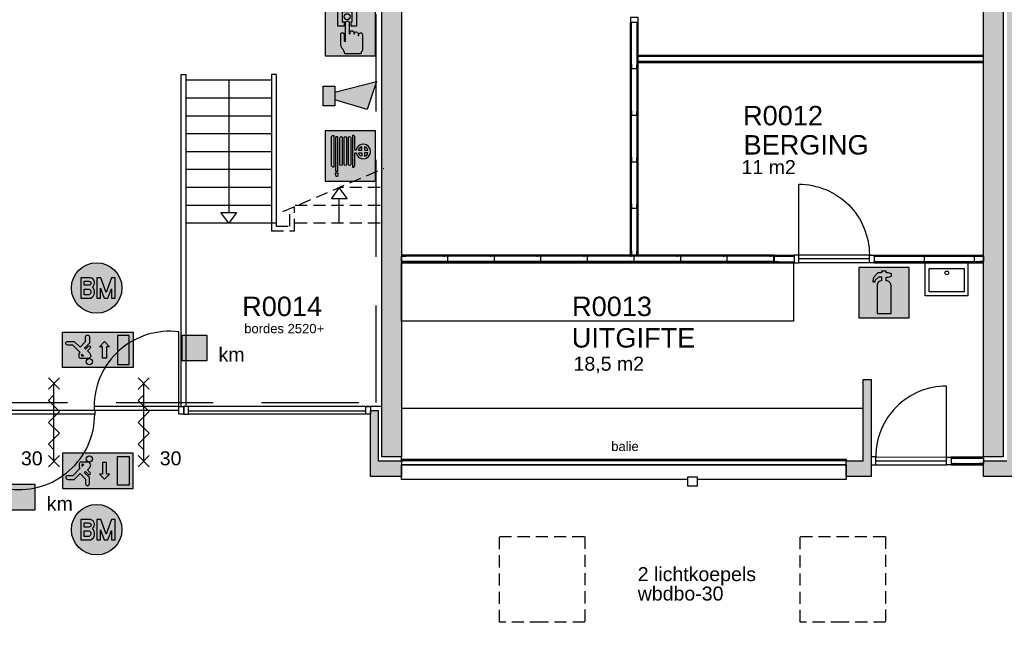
# Model space of a CAD drawing. Header units: millimetres. Extents: x 0 to 116900, y 0 to 82100.
# Tile 8 of 35: x 31585 to 44268, y 23130 to 31210. Entities that reach past the tile are written whole.
import ezdxf
from ezdxf.enums import TextEntityAlignment as Align

# ---------------------------------------------------------------- set-up
doc = ezdxf.new("R2010")
doc.units = ezdxf.units.MM
doc.header["$LTSCALE"] = 50
doc.header["$MEASUREMENT"] = 0
doc.linetypes.add('B0403', pattern=[37.5, 25, -12.5])
doc.linetypes.add('B0702', pattern=[4.6875, 3.125, -1.5625])
doc.layers.get('0').update_dxf_attribs({"color": 8, "linetype": 'CONTINUOUS'})
for name, color, linetype in [('AA$8A---_HULPLIJNEN', 30, 'CONTINUOUS'), ('AA22FG2-_BAKSTEEN', 9, 'CONTINUOUS'), ('AA22XI--_HOUT', 9, 'CONTINUOUS'), ('AA65----_BEVEILIGING', 240, 'CONTINUOUS'), ('AI65----_BEVEILIGING', 1, 'CONTINUOUS'), ('AL22FG2-_BAKSTEEN', 2, 'CONTINUOUS'), ('AL22XI--_HOUT', 1, 'CONTINUOUS'), ('AL65----_BEVEILIGING', 240, 'CONTINUOUS'), ('AL74----_INRSANITAIR', 1, 'CONTINUOUS'), ('ALR3OR3-_OPPR30', 150, 'B0403'), ('AT$1A---_ALGEMEEN', 7, 'CONTINUOUS'), ('AT65---_BEVEILIGING', 7, 'CONTINUOUS'), ('LAYER01', 252, 'CONTINUOUS'), ('LAYER22', 1, 'CONTINUOUS'), ('LAYER28', 8, 'CONTINUOUS'), ('LAYER30', 8, 'CONTINUOUS'), ('LAYER47', 7, 'CONTINUOUS'), ('LAYER98', 1, 'CONTINUOUS')]:
    doc.layers.add(name, color=color, linetype=linetype)
doc.styles.add('00_100', font='arial.ttf', dxfattribs={"height": 120})
doc.styles.add('01_100', font='arial.ttf', dxfattribs={"height": 180})
doc.styles.add('02_100', font='arial.ttf', dxfattribs={"height": 250})
doc.styles.add('03_1', font='arial.ttf', dxfattribs={"height": 3.5})
doc.styles.add('03_50', font='arial.ttf', dxfattribs={"height": 175})

# ---------------------------------------------------------------- blocks, each defined once
blk = doc.blocks.new('KK120')
at = {"layer": 'LAYER28', "color": 2, "linetype": 'Continuous'}
blk.add_lwpolyline([(-60, 60), (60, 60), (60, -60), (-60, -60)], close=True, dxfattribs=at)
blk = doc.blocks.new('B1H-65S007')
at = {"layer": 'AA65----_BEVEILIGING'}
h = blk.add_hatch(color=256, dxfattribs=at)
h.paths.add_polyline_path([(-250, -250), (250, -250), (250, 250), (-250, 250)])
edge = h.paths.add_edge_path(flags=16)
edge.add_line((23, 116), (23, 154.1))
edge.add_line((23, 154.1), (45.4, 154.1))
edge.add_line((45.4, 154.1), (73.8, 164.1))
edge.add_line((73.8, 164.1), (73.8, 187.2))
edge.add_line((73.8, 187.2), (45.4, 197.2))
edge.add_line((45.4, 197.2), (23, 197.2))
edge.add_line((23, 197.2), (23, 213.1))
edge.add_line((23, 213.1), (-25.2, 213.1))
edge.add_line((-25.2, 213.1), (-25.2, 197.5))
edge.add_line((-25.2, 197.5), (-53.8, 197.5))
edge.add_arc((-50.5, 175.1), 22.7, 98.41711, 135.06741)
edge.add_line((-66.5, 191.1), (-102.5, 150.1))
edge.add_arc((-94.8, 143.3), 10.2, 138.10538, 160.57966)
edge.add_arc((-45.1, 125.7), 63, 160.57966, 177.68412)
edge.add_arc((-1231.3, 173.7), 1124.2, 356.52192, 357.68412, ccw=False)
edge.add_line((-109.2, 105.5), (-88.2, 105.5))
edge.add_line((-88.2, 105.5), (-86.9, 125.1))
edge.add_line((-86.9, 125.1), (-50.3, 156))
edge.add_line((-50.3, 156), (-25.2, 156))
edge.add_line((-25.2, 156), (-25.2, 117.3))
edge.add_arc((-25.3, 74.6), 42.8, 89.96332, 176.59611)
edge.add_line((-68, 77.1), (-68, -206.9))
edge.add_line((-68, -206.9), (70.4, -206.9))
edge.add_line((70.4, -206.9), (70.4, 71.9))
edge.add_arc((26.4, 71.9), 44, 360, 454.4205)
edge.add_arc((23, 115.9), 0.121, 307.10724, 412.89276)
at = {"layer": 'AI65----_BEVEILIGING'}
h = blk.add_hatch(color=255, dxfattribs=at)
edge = h.paths.add_edge_path()
edge.add_line((23, 116), (23, 154.1))
edge.add_line((23, 154.1), (45.4, 154.1))
edge.add_line((45.4, 154.1), (73.8, 164.1))
edge.add_line((73.8, 164.1), (73.8, 187.2))
edge.add_line((73.8, 187.2), (45.4, 197.2))
edge.add_line((45.4, 197.2), (23, 197.2))
edge.add_line((23, 197.2), (23, 213.1))
edge.add_line((23, 213.1), (-25.2, 213.1))
edge.add_line((-25.2, 213.1), (-25.2, 197.5))
edge.add_line((-25.2, 197.5), (-53.8, 197.5))
edge.add_arc((-50.5, 175.1), 22.7, 98.41711, 135.06741)
edge.add_line((-66.5, 191.1), (-102.5, 150.1))
edge.add_arc((-94.8, 143.3), 10.2, 138.10538, 160.57966)
edge.add_arc((-45.1, 125.7), 63, 160.57966, 177.68412)
edge.add_arc((-1231.3, 173.7), 1124.2, 356.52192, 357.68412, ccw=False)
edge.add_line((-109.2, 105.5), (-88.2, 105.5))
edge.add_line((-88.2, 105.5), (-86.9, 125.1))
edge.add_line((-86.9, 125.1), (-50.3, 156))
edge.add_line((-50.3, 156), (-25.2, 156))
edge.add_line((-25.2, 156), (-25.2, 117.3))
edge.add_arc((-25.3, 74.6), 42.8, 89.96332, 176.59611)
edge.add_line((-68, 77.1), (-68, -206.9))
edge.add_line((-68, -206.9), (70.4, -206.9))
edge.add_line((70.4, -206.9), (70.4, 71.9))
edge.add_arc((26.4, 71.9), 44, 360, 454.4205)
edge.add_arc((23, 115.9), 0.121, 307.10724, 412.89276)
at = {"layer": 'AA65----_BEVEILIGING'}
blk.add_lwpolyline([(-250, -250), (250, -250), (250, 250), (-250, 250)], close=True, dxfattribs=at)
at = {"layer": 'AI65----_BEVEILIGING', "color": 255, "flags": 128}
blk.add_lwpolyline([(23, 116), (23, 154.1), (45.4, 154.1), (73.8, 164.1), (73.8, 187.2), (45.4, 197.2), (23, 197.2), (23, 213.1), (-25.2, 213.1), (-25.2, 197.5), (-53.8, 197.5, 0.161294), (-66.5, 191.1), (-102.5, 150.1, 0.098378), (-104.5, 146.7, 0.074771), (-108, 128.3, -0.005071), (-109.2, 105.5), (-88.2, 105.5), (-86.9, 125.1), (-50.3, 156), (-25.2, 156), (-25.2, 117.3, 0.397103), (-68, 77.1), (-68, -206.9), (70.4, -206.9), (70.4, 71.9, 0.436996), (23, 115.8, 0.497414)], format="xyb", close=True, dxfattribs=at)
blk = doc.blocks.new('A-H-74-061S')
at = {"layer": 'AL74----_INRSANITAIR'}
for points in [[(275, 424), (275, 0), (-275, 0), (-275, 424)], [(-225, 374), (225, 374), (225, 72), (-225, 72)]]:
    blk.add_lwpolyline(points, close=True, dxfattribs=at)
blk.add_circle((-2, 130), 24.3, dxfattribs=at)
at = {"style": '03_50', "flags": 3}
blk.add_attdef('TEKST', text='', height=100, dxfattribs=at).set_placement((0, 0), align=Align.TOP_RIGHT)
blk = doc.blocks.new('*U201')
at = {"layer": 'AL22FG2-_BAKSTEEN'}
blk.add_lwpolyline([(42552, 25330), (42232, 25330), (42232, 25530), (42452, 25530)], dxfattribs=at)
blk = doc.blocks.new('*U202')
at = {"layer": 'AL22FG2-_BAKSTEEN'}
blk.add_lwpolyline([(42452, 25530), (42452, 26576), (42552, 26576), (42552, 25330)], dxfattribs=at)
blk = doc.blocks.new('A-S-65S035S')
at = {"layer": 'AL65----_BEVEILIGING'}
for p, q in [((0.71, 5.71), (-0.71, 4.29)), ((0.71, 4.29), (-0.71, 5.71)), ((0, -5), (0, 5)), ((0.71, -4.29), (-0.71, -5.71)), ((0.71, -5.71), (-0.71, -4.29))]:
    blk.add_line(p, q, dxfattribs=at)
blk.add_lwpolyline([(0, -3.54), (-0.71, -2.83), (0.71, -1.41), (-0.71, 0), (0.71, 1.41), (-0.71, 2.83), (0, 3.54)], dxfattribs=at)
at = {"layer": 'AT65---_BEVEILIGING', "color": 3, "style": '03_1', "width": 0.8}
blk.add_attdef('TIJD', text='', height=3.5, dxfattribs=at).set_placement((0.02, 7.5), align=Align.MIDDLE)
blk = doc.blocks.new('B1H-65S01L')
at = {"layer": 'AA65----_BEVEILIGING'}
blk.add_hatch(color=30, dxfattribs=at).paths.add_polyline_path([(-125, -125), (125, -125), (125, 125), (-125, 125)])
at = {"layer": 'AI65----_BEVEILIGING', "color": 250}
blk.add_lwpolyline([(125, 125), (-125, 125), (-125, -125), (125, -125)], close=True, dxfattribs=at)
blk = doc.blocks.new('B1H-65S00H')
at = {"layer": 'AA65----_BEVEILIGING'}
h = blk.add_hatch(color=256, dxfattribs=at)
h.paths.add_polyline_path([(110.4, 0), (77.9, 0), (94.6, -43.8)], flags=17)
h.paths.add_polyline_path([(0, 250), (0, 101.2), (39.4, 101.2), (77.9, 0), (110.4, 0), (147, 101.2), (184.6, 101.2), (184.6, 0), (250, 0, 0.414214)])
h.paths.add_polyline_path([(250, 0), (184.6, 0), (184.6, -101.2), (145.8, -101.2), (145.8, -8.4), (111.1, -101.2), (75.6, -101.2), (38.6, -1.6), (38.6, -101.2), (0, -101.2), (0, -250, 0.414214)])
h.paths.add_polyline_path([(0, 0), (-33.3, 0, -0.450434), (-57.3, -100.9), (-62.2, -101.2), (-158.5, -101.1), (-158.5, 0), (-250, 0, 0.414214), (0, -250)])
h.paths.add_polyline_path([(0, 250, 0.414214), (-250, 0), (-158.5, 0), (-158.5, 101.2), (-61.7, 101.1, -0.636384), (-41.8, 10, -0.047609), (-33.3, 0), (0, 0), (0, 101.2)])
h.paths.add_polyline_path([(-77.2, 67.2), (-125, 67.2), (-125, 26.3), (-77.6, 26.3, 1.044647)], flags=17)
h.paths.add_polyline_path([(-73.8, -10.6), (-124.9, -10.6), (-124.9, -67.1), (-73.8, -67.1, 0.559853)], flags=17)
at = {"layer": 'AI65----_BEVEILIGING'}
h = blk.add_hatch(color=255, dxfattribs=at)
h.paths.add_polyline_path([(-61.7, 101.1), (-158.5, 101.2), (-158.5, -101.1), (-62.2, -101.2), (-57.3, -100.9, 0.508957), (-41.8, 10, 0.636384)])
h.paths.add_polyline_path([(-125, 67.2), (-77.2, 67.2, -1.044647), (-77.6, 26.3), (-125, 26.3)], flags=16)
h.paths.add_polyline_path([(-124.9, -10.6), (-73.8, -10.6, -0.559853), (-73.8, -67.1), (-124.9, -67.1)], flags=16)
h.paths.add_polyline_path([(39.4, 101.2), (0, 101.2), (0, -101.2), (38.6, -101.2), (38.6, -1.6), (75.6, -101.2), (111.1, -101.2), (145.8, -8.4), (145.8, -101.2), (184.6, -101.2), (184.6, 101.2), (147, 101.2), (94.6, -43.8)])
at = {"layer": 'AI65----_BEVEILIGING', "color": 255}
for points in [[(-61.7, 101.1), (-158.5, 101.2), (-158.5, -101.1), (-62.2, -101.2), (-57.3, -100.9, 0.508957), (-41.8, 10, 0.636384), (-61.7, 101.1)], [(-77.6, 26.3), (-125, 26.3), (-125, 67.2), (-77.2, 67.2, -1.044647), (-77.6, 26.3)], [(-73.8, -10.6, -0.559853), (-73.8, -67.1), (-124.9, -67.1), (-124.9, -10.6), (-73.8, -10.6, -0.559853)]]:
    blk.add_lwpolyline(points, format="xyb", close=True, dxfattribs=at)
blk.add_lwpolyline([(184.6, 101.2), (147, 101.2), (94.6, -43.8), (39.4, 101.2), (0, 101.2), (0, -101.2), (38.6, -101.2), (38.6, -1.6), (75.6, -101.2), (111.1, -101.2), (145.8, -8.4), (145.8, -101.2), (184.6, -101.2), (184.6, 101.2)], close=True, dxfattribs=at)
at = {"layer": 'AL65----_BEVEILIGING'}
blk.add_circle((0, 0), 250, dxfattribs=at)
blk = doc.blocks.new('B1H-65S023S')
at = {"layer": 'AA65----_BEVEILIGING'}
h = blk.add_hatch(color=100, dxfattribs=at)
h.paths.add_polyline_path([(-350, -175), (350, -175), (350, 175), (-350, 175)])
h.paths.add_polyline_path([(-183.7, -32.7), (-175.9, -24.9), (-249, 48.2), (-298.8, 48.2, -1), (-298.8, 85.6), (-233.5, 85.6), (-175.9, 27.9), (-121.4, 82.4), (-121.4, 129.1, -1), (-84.1, 129.1), (-84.1, 66.9), (-131.9, 19.1), (-120.9, 8.1), (-92.8, 36.2, -1), (-75.2, 18.6), (-103.3, -9.5), (-79.9, -32.9, -0.668179), (-101.8, -86), (-168.1, -86, -0.414214), (-183.7, -70.5)], flags=16)
h.paths.add_polyline_path([(-158.8, -43), (-158.3, -42.5), (-139.6, -61.2), (-158.8, -61.2)], flags=0)
h.paths.add_polyline_path([(-53, -116.7, -1), (-115.2, -116.7, -1)], flags=16)
h.paths.add_polyline_path([(15, 32.5), (65, 82.5), (115, 32.5), (85, 32.5), (85, -82.5), (45, -82.5), (45, 32.5)], flags=16)
h.paths.add_polyline_path([(195.6, 142.8), (312.2, 142.8), (312.2, -142.8), (195.6, -142.8)], flags=16)
h.paths.add_polyline_path([(-158.8, -61.2), (-139.6, -61.2), (-158.3, -42.5), (-158.8, -43)], flags=0)
at = {"layer": 'AI65----_BEVEILIGING', "linetype": 'Continuous'}
h = blk.add_hatch(color=255, dxfattribs=at)
h.paths.add_polyline_path([(-131.9, 19.1), (-84.1, 66.9), (-84.1, 129.1, 1), (-121.4, 129.1), (-121.4, 82.4), (-175.9, 27.9), (-233.5, 85.6), (-298.8, 85.6, 1), (-298.8, 48.2), (-249, 48.2), (-175.9, -24.9), (-183.7, -32.7), (-183.7, -70.5, 0.414214), (-168.1, -86), (-101.8, -86, 0.668179), (-79.9, -32.9), (-103.3, -9.5), (-75.2, 18.6, 1), (-92.8, 36.2), (-120.9, 8.1)])
h.paths.add_polyline_path([(-139.6, -61.2), (-158.8, -61.2), (-158.8, -42)], flags=16)
h.paths.add_polyline_path([(85, 32.5), (115, 32.5), (65, 82.5), (15, 32.5), (45, 32.5), (45, -82.5), (85, -82.5)])
h.paths.add_polyline_path([(195.6, -142.8), (312.2, -142.8), (312.2, 142.8), (195.6, 142.8)])
h.paths.add_polyline_path([(-53, -116.7, 1), (-115.2, -116.7, 1)])
at = {"layer": 'AI65----_BEVEILIGING', "color": 255, "linetype": 'Continuous'}
blk.add_line((-158.3, -42.5), (-158.8, -43), dxfattribs=at)
at = {"layer": 'AI65----_BEVEILIGING', "color": 100, "linetype": 'Continuous'}
blk.add_lwpolyline([(350, -175), (-350, -175), (-350, 175), (350, 175)], close=True, dxfattribs=at)
at = {"layer": 'AI65----_BEVEILIGING', "color": 255, "linetype": 'Continuous'}
for points in [[(-175.9, -24.9), (-249, 48.2), (-298.8, 48.2, -1), (-298.8, 85.6), (-233.5, 85.6), (-175.9, 27.9), (-121.4, 82.4), (-121.4, 129.1, -1), (-84.1, 129.1), (-84.1, 66.9), (-131.9, 19.1), (-120.9, 8.1), (-92.8, 36.2, -1), (-75.2, 18.6), (-103.3, -9.5), (-79.9, -32.9, -0.668179), (-101.8, -86)], [(-101.8, -86), (-168.1, -86, -0.414214), (-183.7, -70.5), (-183.7, -32.7), (-175.9, -24.9)]]:
    blk.add_lwpolyline(points, format="xyb", dxfattribs=at)
blk.add_lwpolyline([(195.6, 142.8), (195.6, -142.8), (312.2, -142.8), (312.2, 142.8)], close=True, dxfattribs=at)
at = {"layer": 'AI65----_BEVEILIGING', "color": 255}
blk.add_lwpolyline([(45, -82.5), (45, 32.5), (15, 32.5), (65, 82.5), (115, 32.5), (85, 32.5), (85, -82.5)], close=True, dxfattribs=at)
at = {"layer": 'AI65----_BEVEILIGING', "color": 255, "linetype": 'Continuous'}
for points in [[(-139.6, -61.2), (-158.8, -61.2), (-158.8, -43)], [(-139.6, -61.2), (-158.3, -42.5)]]:
    blk.add_lwpolyline(points, dxfattribs=at)
blk.add_circle((-84.1, -116.7), 31.1, dxfattribs=at)
blk = doc.blocks.new('B1H-65S023Y')
at = {"layer": 'AA65----_BEVEILIGING'}
h = blk.add_hatch(color=100, dxfattribs=at)
h.paths.add_polyline_path([(-350, 175), (350, 175), (350, -175), (-350, -175)])
h.paths.add_polyline_path([(-183.7, 32.7), (-175.9, 24.9), (-249, -48.2), (-298.8, -48.2, 1), (-298.8, -85.6), (-233.5, -85.6), (-175.9, -27.9), (-121.4, -82.4), (-121.4, -129.1, 1), (-84.1, -129.1), (-84.1, -66.9), (-131.9, -19.1), (-120.9, -8.1), (-92.8, -36.2, 1), (-75.2, -18.6), (-103.3, 9.5), (-79.9, 32.9, 0.668179), (-101.8, 86), (-168.1, 86, 0.414214), (-183.7, 70.5)], flags=16)
h.paths.add_polyline_path([(-158.8, 43), (-158.3, 42.5), (-139.6, 61.2), (-158.8, 61.2)], flags=0)
h.paths.add_polyline_path([(-53, 116.7, 1), (-115.2, 116.7, 1)], flags=16)
h.paths.add_polyline_path([(15, -32.5), (65, -82.5), (115, -32.5), (85, -32.5), (85, 82.5), (45, 82.5), (45, -32.5)], flags=16)
h.paths.add_polyline_path([(195.6, -142.8), (312.2, -142.8), (312.2, 142.8), (195.6, 142.8)], flags=16)
h.paths.add_polyline_path([(-158.8, 61.2), (-139.6, 61.2), (-158.3, 42.5), (-158.8, 43)], flags=0)
at = {"layer": 'AI65----_BEVEILIGING', "linetype": 'Continuous'}
h = blk.add_hatch(color=255, dxfattribs=at)
h.paths.add_polyline_path([(-131.9, -19.1), (-84.1, -66.9), (-84.1, -129.1, -1), (-121.4, -129.1), (-121.4, -82.4), (-175.9, -27.9), (-233.5, -85.6), (-298.8, -85.6, -1), (-298.8, -48.2), (-249, -48.2), (-175.9, 24.9), (-183.7, 32.7), (-183.7, 70.5, -0.414214), (-168.1, 86), (-101.8, 86, -0.668179), (-79.9, 32.9), (-103.3, 9.5), (-75.2, -18.6, -1), (-92.8, -36.2), (-120.9, -8.1)])
h.paths.add_polyline_path([(-139.6, 61.2), (-158.8, 61.2), (-158.8, 42)], flags=16)
h.paths.add_polyline_path([(85, -32.5), (115, -32.5), (65, -82.5), (15, -32.5), (45, -32.5), (45, 82.5), (85, 82.5)])
h.paths.add_polyline_path([(195.6, 142.8), (312.2, 142.8), (312.2, -142.8), (195.6, -142.8)])
h.paths.add_polyline_path([(-53, 116.7, -1), (-115.2, 116.7, -1)])
at = {"layer": 'AI65----_BEVEILIGING', "color": 255, "linetype": 'Continuous'}
blk.add_line((-158.3, 42.5), (-158.8, 43), dxfattribs=at)
at = {"layer": 'AI65----_BEVEILIGING', "color": 100, "linetype": 'Continuous'}
blk.add_lwpolyline([(350, 175), (-350, 175), (-350, -175), (350, -175)], close=True, dxfattribs=at)
at = {"layer": 'AI65----_BEVEILIGING', "color": 255, "linetype": 'Continuous'}
blk.add_lwpolyline([(195.6, -142.8), (195.6, 142.8), (312.2, 142.8), (312.2, -142.8)], close=True, dxfattribs=at)
for points in [[(-175.9, 24.9), (-249, -48.2), (-298.8, -48.2, 1), (-298.8, -85.6), (-233.5, -85.6), (-175.9, -27.9), (-121.4, -82.4), (-121.4, -129.1, 1), (-84.1, -129.1), (-84.1, -66.9), (-131.9, -19.1), (-120.9, -8.1), (-92.8, -36.2, 1), (-75.2, -18.6), (-103.3, 9.5), (-79.9, 32.9, 0.668179), (-101.8, 86)], [(-101.8, 86), (-168.1, 86, 0.414214), (-183.7, 70.5), (-183.7, 32.7), (-175.9, 24.9)]]:
    blk.add_lwpolyline(points, format="xyb", dxfattribs=at)
for points in [[(-139.6, 61.2), (-158.8, 61.2), (-158.8, 43)], [(-139.6, 61.2), (-158.3, 42.5)]]:
    blk.add_lwpolyline(points, dxfattribs=at)
at = {"layer": 'AI65----_BEVEILIGING', "color": 255}
blk.add_lwpolyline([(45, 82.5), (45, -32.5), (15, -32.5), (65, -82.5), (115, -32.5), (85, -32.5), (85, 82.5)], close=True, dxfattribs=at)
at = {"layer": 'AI65----_BEVEILIGING', "color": 255, "linetype": 'Continuous'}
blk.add_circle((-84.1, 116.7), 31.1, dxfattribs=at)
blk = doc.blocks.new('B1H-65S00K')
at = {"layer": 'AA65----_BEVEILIGING'}
h = blk.add_hatch(color=256, dxfattribs=at)
h.paths.add_polyline_path([(0, -9.8), (0, 0), (-10.3, 0), (-10.3, -19.3), (-10.3, -28.4, 0.829071), (-2.8, -28.4), (-2.8, -19.3, -0.133822)])
h.paths.add_polyline_path([(250, 0), (0, 0), (0, -9.8, -0.762289), (34.8, -20.1), (34.8, -29.1, 0.829071), (42.3, -29.1), (42.3, -27.9, -0.973711), (77.2, -26.6), (77.2, -37.6), (77.2, -46.6, 0.829071), (84.7, -46.6), (84.7, -42, -0.937999), (121.5, -37.3), (121.5, -184.9, -0.30588), (106.3, -210.2), (106.3, -229.4), (0, -229.4), (0, -250), (250, -250)])
h.paths.add_polyline_path([(250, 250), (0, 250), (0, 229.4), (61.9, 229.4), (61.9, 44.4), (7.8, 44.4), (7.8, 87.9), (18.5, 87.9), (18.5, 186), (0, 186), (0, 0), (250, 0)])
h.paths.add_polyline_path([(-123.1, 229.4), (0, 229.4), (0, 250), (-250, 250), (-250, 0), (-45.9, 0), (-45.9, 79.6, -1), (-10.3, 79.6), (-10.3, 0), (0, 0), (0, 186), (-80.7, 186), (-80.7, 87.9), (-62.2, 87.9), (-62.2, 44.4), (-123.1, 44.4)])
h.paths.add_polyline_path([(-1.1, 137.4, -1), (-61.1, 137.4, -1)], flags=16)
h.paths.add_polyline_path([(-94.8, -125.2), (-94.8, -35.4, -1), (-62.3, -35.4), (-62.3, -98.9, 1), (-45.9, -98.9), (-45.9, 0), (-250, 0), (-250, -250), (0, -250), (0, -229.4), (-55.1, -229.4, 0.175876), (-79.6, -176.2, -0.178536)])
at = {"layer": 'AI65----_BEVEILIGING'}
h = blk.add_hatch(color=255, dxfattribs=at)
h.paths.add_polyline_path([(61.9, 229.4), (-123.1, 229.4), (-123.1, 44.4), (-62.2, 44.4), (-62.2, 87.9), (-80.7, 87.9), (-80.7, 186), (18.5, 186), (18.5, 87.9), (7.8, 87.9), (7.8, 44.4), (61.9, 44.4)])
h.paths.add_polyline_path([(-1.1, 137.4, 1), (-61.1, 137.4, 1)], flags=17)
h.paths.add_polyline_path([(-10.3, 79.6, 1), (-45.9, 79.6), (-45.9, -98.9, -1), (-62.3, -98.9), (-62.3, -35.4, 1), (-94.8, -35.4), (-94.8, -125.2, 0.178536), (-79.6, -176.2, -0.175876), (-55.1, -229.4), (106.3, -229.4), (106.3, -210.2, 0.30588), (121.5, -184.9), (121.5, -37.3, 0.937999), (84.7, -42), (84.7, -46.6, -0.829071), (77.2, -46.6), (77.2, -37.6), (77.2, -26.6, 0.963386), (42.3, -27.5), (42.3, -29.1, -0.829071), (34.8, -29.1), (34.8, -19.4, 0.980219), (-2.8, -19.3), (-2.8, -28.4, -0.829071), (-10.3, -28.4), (-10.3, -19.3)])
at = {"layer": 'AA65----_BEVEILIGING'}
blk.add_lwpolyline([(-250, -250), (250, -250), (250, 250), (-250, 250)], close=True, dxfattribs=at)
at = {"layer": 'AI65----_BEVEILIGING', "color": 255, "flags": 128}
blk.add_lwpolyline([(-62.2, 44.4), (-123.1, 44.4), (-123.1, 229.4), (61.9, 229.4), (61.9, 44.4), (7.8, 44.4), (7.8, 87.9), (18.5, 87.9), (18.5, 186), (-80.7, 186), (-80.7, 87.9), (-62.2, 87.9)], close=True, dxfattribs=at)
at = {"layer": 'AI65----_BEVEILIGING', "color": 255}
blk.add_lwpolyline([(-10.3, 79.6), (-10.3, -19.3), (-10.3, -28.4, 0.829071), (-2.8, -28.4), (-2.8, -19.3, -0.997909), (34.8, -20.1), (34.8, -29.1, 0.829071), (42.3, -29.1), (42.3, -27.5, -0.963386), (77.2, -26.6), (77.2, -37.6), (77.2, -46.6, 0.829071), (84.7, -46.6), (84.7, -42, -0.937999), (121.5, -37.3), (121.5, -184.9, -0.30588), (106.3, -210.2), (106.3, -229.4), (-55.1, -229.4, 0.175876), (-79.6, -176.2, -0.178536), (-94.8, -125.2), (-94.8, -35.4, -1), (-62.3, -35.4), (-62.3, -98.9, 1), (-45.9, -98.9), (-45.9, 79.6, -1)], format="xyb", close=True, dxfattribs=at)
blk.add_circle((-31.1, 137.4), 30, dxfattribs=at)
blk = doc.blocks.new('B1H-65S009')
at = {"layer": 'AA65----_BEVEILIGING'}
h = blk.add_hatch(color=256, dxfattribs=at)
h.paths.add_polyline_path([(250, 0.6), (185.4, 0.6, -0.494077), (70.2, 0.6), (45.9, 0.6), (45.9, -97.9), (33.7, -109.2), (23.2, -109.2), (23.2, 0.6), (4.4, 0.6), (4.4, -82.8, -0.229189), (0, -91.9), (0, -249.4), (250, -249.4)])
h.paths.add_polyline_path([(0, -91.9, -0.627062), (-18.9, -82.8), (-18.9, 0.6), (-37.7, 0.6), (-37.7, -82.8, -0.999958), (-61, -82.8), (-61, 0.6), (-79.8, 0.6), (-79.8, -82.8, -0.999958), (-103.1, -82.8), (-103.1, 0.6), (-121.8, 0.6), (-121.8, -149.9), (-145.2, -149.9), (-145.2, 0.6), (-164, 0.6), (-164, -109.2), (-174.5, -109.2), (-186.7, -97.9), (-186.7, 0.6), (-250, 0.6), (-250, -249.4), (0, -249.4)])
h.paths.add_polyline_path([(-121.8, -177.1), (-126, -202.3), (-141, -202.3), (-145.3, -176.9), (-145.3, -167), (-121.8, -167)], flags=16)
h.paths.add_polyline_path([(-186.7, 193), (-175.2, 204.3), (-164, 204.3), (-164, 0.6), (-145.2, 0.6), (-145.2, 180.4, -1), (-121.9, 180.4), (-121.8, 0.6), (-103.1, 0.6), (-103.1, 180.4, -1.000049), (-79.7, 180.4, -0.999944), (-79.8, 180.4), (-79.8, 0.6), (-61, 0.6), (-61, 180.4, -1.000049), (-37.6, 180.4, -0.999944), (-37.7, 180.4), (-37.7, 0.6), (-18.9, 0.6), (-18.9, 180.4, -0.625683), (0, 189.6), (0, 250.6), (-250, 250.6), (-250, 0.6), (-186.7, 0.6)])
h.paths.add_polyline_path([(250, 250.6), (0, 250.6), (0, 189.6, -0.230278), (4.5, 180.4, -0.999944), (4.4, 180.4), (4.4, 0.6), (23.2, 0.6), (23.2, 204.3), (34.4, 204.3), (45.9, 193), (45.9, 59.1), (56.8, 59.1, -1.256433), (185.4, 0.6), (250, 0.6)])
h.paths.add_polyline_path([(56.8, 30.2), (45.9, 30.2), (45.9, 0.6), (70.2, 0.6, -0.113645)], flags=17)
h.paths.add_polyline_path([(113.4, 30.2), (80.8, 30.2, 0.205494), (105.9, 0.6), (113.4, 0.6)], flags=17)
h.paths.add_polyline_path([(113.4, 91.7, 0.2489), (80.8, 59.1), (113.4, 59.1)], flags=17)
h.paths.add_polyline_path([(142.2, 91.7), (142.2, 59.1), (174.9, 59.1, 0.2489)], flags=17)
h.paths.add_polyline_path([(174.9, 30.2), (142.2, 30.2), (142.2, 0.6), (149.8, 0.6, 0.205494)], flags=17)
h.paths.add_polyline_path([(113.4, 0.6), (105.9, 0.6, 0.041294), (113.4, -2.4)])
h.paths.add_polyline_path([(149.8, 0.6), (142.2, 0.6), (142.2, -2.4, 0.041294)], flags=17)
at = {"layer": 'AI65----_BEVEILIGING'}
h = blk.add_hatch(color=255, dxfattribs=at)
h.paths.add_polyline_path([(-121.9, 180.4, 0.999857), (-145.2, 180.4), (-145.2, -149.9), (-121.8, -149.9)])
h.paths.add_polyline_path([(-121.8, -177.1), (-121.8, -167), (-145.3, -167), (-145.3, -176.9), (-141, -202.3), (-126, -202.3)])
h.paths.add_polyline_path([(-164, 204.3), (-175.2, 204.3), (-186.7, 193), (-186.7, -97.9), (-174.5, -109.2), (-164, -109.2)])
h.paths.add_polyline_path([(-79.8, 180.4, 0.999951), (-79.7, 180.4, 1.000049), (-103.1, 180.4), (-103.1, -82.8, 0.999971), (-79.8, -82.8)])
h.paths.add_polyline_path([(-37.7, 180.4, 0.999951), (-37.6, 180.4, 1.000049), (-61, 180.4), (-61, -82.8, 0.999971), (-37.7, -82.8)])
h.paths.add_polyline_path([(4.4, 180.4, 0.999951), (4.5, 180.4, 1.000049), (-18.9, 180.4), (-18.9, -82.8, 0.999971), (4.4, -82.8)])
h.paths.add_polyline_path([(56.8, 59.1), (45.9, 59.1), (45.9, 193), (34.4, 204.3), (23.2, 204.3), (23.2, -109.2), (33.7, -109.2), (45.9, -97.9), (45.9, 30.2), (56.8, 30.2, 9.948558)])
h.paths.add_polyline_path([(80.8, 30.2), (113.4, 30.2), (113.4, -2.4, -0.2489)], flags=16)
h.paths.add_polyline_path([(80.8, 59.1, -0.2489), (113.4, 91.7), (113.4, 59.1)], flags=16)
h.paths.add_polyline_path([(142.2, 30.2), (174.9, 30.2, -0.2489), (142.2, -2.4)], flags=16)
h.paths.add_polyline_path([(142.2, 59.1), (142.2, 91.7, -0.2489), (174.9, 59.1)], flags=16)
at = {"layer": 'AA65----_BEVEILIGING'}
blk.add_lwpolyline([(-250, -249.4), (250, -249.4), (250, 250.6), (-250, 250.6)], close=True, dxfattribs=at)
at = {"layer": 'AI65----_BEVEILIGING', "color": 255, "flags": 128}
for points in [[(-186.7, -97.9), (-186.7, 193), (-175.2, 204.3), (-164, 204.3), (-164, -109.2), (-174.5, -109.2)], [(-126, -202.3), (-141, -202.3), (-145.3, -176.9), (-145.3, -167), (-121.8, -167), (-121.8, -177.1)]]:
    blk.add_lwpolyline(points, close=True, dxfattribs=at)
at = {"layer": 'AI65----_BEVEILIGING', "color": 255}
for points in [[(23.2, 204.3), (23.2, -109.2), (33.7, -109.2), (45.9, -97.9), (45.9, 30.2), (56.8, 30.2, 9.948558), (56.8, 59.1), (45.9, 59.1), (45.9, 193), (34.4, 204.3)], [(113.4, 59.1), (113.4, 91.7, 0.2489), (80.8, 59.1)], [(113.4, -2.4, -0.2489), (80.8, 30.2), (113.4, 30.2)], [(142.2, 59.1), (174.9, 59.1, 0.2489), (142.2, 91.7)], [(174.9, 30.2), (142.2, 30.2), (142.2, -2.4, 0.2489)]]:
    blk.add_lwpolyline(points, format="xyb", close=True, dxfattribs=at)
at = {"layer": 'AI65----_BEVEILIGING', "color": 255, "flags": 128}
for points in [[(-145.2, 180.4), (-145.2, -149.9), (-121.8, -149.9), (-121.9, 180.4, 0.999857), (-145.2, 180.4)], [(-79.8, 180.4), (-79.8, -82.8, -0.999971), (-103.1, -82.8), (-103.1, 180.4, -1.000049), (-79.7, 180.4, -0.999951)], [(-37.7, 180.4), (-37.7, -82.8, -0.999971), (-61, -82.8), (-61, 180.4, -1.000049), (-37.6, 180.4, -0.999951)], [(4.4, 180.4), (4.4, -82.8, -0.999971), (-18.9, -82.8), (-18.9, 180.4, -1.000049), (4.5, 180.4, -0.999951)]]:
    blk.add_lwpolyline(points, format="xyb", close=True, dxfattribs=at)
blk = doc.blocks.new('B1H-65S00I')
at = {"layer": 'AA65----_BEVEILIGING', "extrusion": (0, 0, -1)}
h = blk.add_hatch(color=256, dxfattribs=at)
h.paths.add_polyline_path([(-258.1, 135.8), (-167.5, -135.8), (146.8, -41.8), (146.8, 33.6)])
h.paths.add_polyline_path([(146.8, -99.5), (147.9, -99.5), (258.1, -99.5), (258.1, 91.3), (146.8, 91.3)])
at = {"layer": 'AI65----_BEVEILIGING', "extrusion": (0, 0, -1)}
blk.add_lwpolyline([(146.8, 33.6), (-258.1, 135.8), (-167.5, -135.8), (146.8, -41.8)], dxfattribs=at)
blk.add_lwpolyline([(258.1, 91.3), (146.8, 91.3), (146.8, -99.5), (147.9, -99.5), (258.1, -99.5)], close=True, dxfattribs=at)

msp = doc.modelspace()

# ---------------------------------------------------------------- hatches: boundary and pattern name
at = {"layer": 'AA$8A---_HULPLIJNEN'}
h = msp.add_hatch(color=252, dxfattribs=at)
h.dxf.hatch_style = 1
h.paths.add_polyline_path([(36502.2, 25430.2), (36502.2, 25530.2), (36202.2, 25530.2), (36202.2, 26180.2), (36102.2, 26180.2), (36102.2, 25430.2), (36102.2, 25330.2), (36502.2, 25330.2)])
at = {"layer": 'AA22FG2-_BAKSTEEN'}
h = msp.add_hatch(color=252, dxfattribs=at)
h.dxf.hatch_style = 1
h.paths.add_polyline_path([(42551.7, 26575.6), (42451.7, 26575.6), (42451.7, 25530.2), (42231.7, 25530.2), (42231.7, 25330.2), (42551.7, 25330.2)])
at = {"layer": 'AA22XI--_HOUT'}
h = msp.add_hatch(color=252, dxfattribs=at)
h.dxf.hatch_style = 1
h.paths.add_polyline_path([(44252.2, 29705.2), (44252.2, 31650.2), (44252.2, 33330.2), (44002.2, 33330.2), (44002.2, 31650.2), (44002.2, 29705.2), (44002.2, 26180.2), (44002.2, 25580.2), (44252.2, 25580.2), (44252.2, 26180.2)], flags=17)
h.paths.add_polyline_path([(44402.2, 31650.2), (44402.2, 33380.2), (44402.2, 33480.2), (44552.2, 33480.2), (44552.2, 33580.2), (44352.2, 33580.2), (44002.2, 33580.2), (44002.2, 33480.2), (44002.2, 33380.2), (44302.2, 33380.2), (44302.2, 31650.2), (44302.2, 29705.2), (44302.2, 26180.2), (44302.2, 25530.2), (44002.2, 25530.2), (44002.2, 25430.2), (44002.2, 25330.2), (44402.2, 25330.2), (44402.2, 25430.2), (44402.2, 26180.2), (44402.2, 29705.2)])
h = msp.add_hatch(color=252, dxfattribs=at)
h.dxf.hatch_style = 1
h.paths.add_polyline_path([(36502.2, 31450.2), (36252.2, 31450.2), (36252.2, 25580.2), (36502.2, 25580.2)])

# ---------------------------------------------------------------- linework, layer by layer
at = {"layer": 'AL22FG2-_BAKSTEEN'}
msp.add_line((36502.2, 25530.2), (36502.2, 25580.2), dxfattribs=at)
at = {"layer": 'AL22XI--_HOUT', "color": 1, "linetype": 'Continuous'}
for points in [[(39552.2, 30755.2), (44002.2, 30755.2)], [(39552.2, 30740.2), (44002.2, 30740.2)], [(44002.2, 30670.4), (39552.2, 30670.4)], [(44002.2, 30655.4), (39552.2, 30655.4)]]:
    msp.add_lwpolyline(points, dxfattribs=at)
at = {"layer": 'AL22XI--_HOUT'}
for points in [[(36502.2, 28080.2), (41551.2, 28080.2), (41551.2, 27328.5), (36502.2, 27328.5)], [(33695.2, 26130.3), (33700.2, 26130.3), (33700.2, 26230.1), (33695.2, 26230.1)]]:
    msp.add_lwpolyline(points, close=True, dxfattribs=at)
msp.add_lwpolyline([(40192.2, 25291.7), (36502.2, 25291.7), (36502.2, 25480.2), (42231.7, 25480.2), (42231.7, 25291.7), (40312.2, 25291.7)], dxfattribs=at)
at = {"layer": 'ALR3OR3-_OPPR30'}
msp.add_lwpolyline([(19826.5, 23130.2), (30952.2, 23130.2), (30952.2, 26280.2), (36177.2, 26280.2), (36177.2, 33412.2), (43864.5, 33412.2), (43864.5, 33666.2), (48258.1, 33666.2)], dxfattribs=at)
at = {"layer": 'LAYER01', "color": 2, "linetype": 'Continuous'}
for points in [[(36252.2, 25580.2), (36252.2, 31450.2)], [(36502.2, 31450.2), (36502.2, 25580.2)], [(44002.2, 26180.2), (44002.2, 29705.2)], [(44252.2, 29705.2), (44252.2, 26180.2)], [(36102.2, 25430.2), (36102.2, 26180.2)], [(36102.2, 26180.2), (36202.2, 26180.2)], [(36202.2, 26180.2), (36202.2, 25530.2)], [(36202.2, 25530.2), (36502.2, 25530.2)], [(36502.2, 25580.2), (36252.2, 25580.2)], [(36502.2, 25530.2), (36502.2, 25430.2)], [(44002.2, 25530.2), (44302.2, 25530.2)], [(44002.2, 25430.2), (44002.2, 25530.2)], [(36102.2, 25330.2), (36102.2, 25430.2)], [(36502.2, 25430.2), (36502.2, 25330.2)], [(44002.2, 25330.2), (44002.2, 25430.2)], [(36502.2, 25330.2), (36102.2, 25330.2)], [(44402.2, 25330.2), (44002.2, 25330.2)]]:
    msp.add_lwpolyline(points, dxfattribs=at)
at = {"layer": 'LAYER01', "color": 1, "linetype": 'Continuous'}
for points in [[(33667.2, 26230.1), (33667.2, 30502.7), (33727.2, 30502.7), (33727.2, 26230.1)], [(34887.2, 30502.7), (34887.2, 28590)], [(34827.2, 30430), (33727.2, 30430)], [(34277.2, 30430), (34277.2, 28730), (34377.2, 28730), (34277.2, 28590), (34177.2, 28730), (34277.2, 28730)], [(34827.2, 30200), (33727.2, 30200)], [(34827.2, 29970), (33727.2, 29970)], [(34827.2, 29740), (33727.2, 29740)], [(34827.2, 29510), (33727.2, 29510)], [(34827.2, 29280), (33727.2, 29280)], [(34827.2, 29050), (33727.2, 29050)], [(35702.2, 28590), (35702.2, 28910), (35802.2, 28910), (35702.2, 29050), (35602.2, 28910), (35702.2, 28910)], [(34827.2, 28820), (33727.2, 28820)], [(34887.2, 28590), (33727.2, 28590)], [(42451.7, 26205), (36502.2, 26205)], [(42231.7, 25480.2), (36502.2, 25480.2)]]:
    msp.add_lwpolyline(points, dxfattribs=at)
at = {"layer": 'LAYER01', "color": 1}
msp.add_lwpolyline([(34887.2, 30502.7), (34827.2, 30502.7), (34827.2, 28590)], dxfattribs=at)
at = {"layer": 'LAYER01', "color": 1, "linetype": 'B0702'}
for points in [[(34976.2, 28739.6), (36276.2, 29296.8)], [(36227.2, 29050), (35700.5, 29050)], [(34827.2, 28590), (34827.2, 28490), (35127.2, 28490), (35127.2, 28804.3)], [(36227.2, 28820), (35127.2, 28820)], [(34887.2, 28590), (34887.2, 28550), (35067.2, 28550), (35067.2, 28778.6)], [(36227.2, 28590), (35127.2, 28590)]]:
    msp.add_lwpolyline(points, dxfattribs=at)
at = {"layer": 'LAYER01', "color": 252}
for points in [[(33635.2, 26228.7), (33635.2, 27191.5, 0.4510162), (32544.9, 26228.7, 0.4510162)], [(31461.9, 26131.7), (31461.9, 25168.9, 0.4510162), (32552.2, 26131.7, 0.4510162)]]:
    msp.add_lwpolyline(points, format="xyb", dxfattribs=at)
at = {"layer": 'LAYER01', "color": 1, "linetype": 'Continuous'}
msp.add_lwpolyline([(42231.7, 25530.2), (36502.2, 25530.2), (36502.2, 25550.2), (42231.7, 25550.2)], close=True, dxfattribs=at)
at = {"layer": 'LAYER01', "color": 2, "linetype": 'Continuous'}
msp.add_lwpolyline([(40192.2, 25205.2), (40192.2, 25325.2), (40312.2, 25325.2), (40312.2, 25205.2)], close=True, dxfattribs=at)
at = {"layer": 'LAYER22', "color": 2, "linetype": 'Continuous'}
for points in [[(44002.2, 29705.2), (44002.2, 31650.2)], [(44252.2, 31650.2), (44252.2, 29705.2)], [(44002.2, 25580.2), (44002.2, 26180.2)], [(44252.2, 26180.2), (44252.2, 25580.2)], [(44252.2, 25580.2), (44002.2, 25580.2)]]:
    msp.add_lwpolyline(points, dxfattribs=at)
at = {"layer": 'LAYER22', "color": 1, "linetype": 'Continuous'}
for points in [[(39452.2, 30580.2), (39452.2, 31180.2)], [(39467.2, 30580.2), (39467.2, 31180.2)], [(39537.2, 30610.2), (39537.2, 31180.2)], [(39552.2, 30610.2), (39552.2, 31180.2)], [(39452.2, 29980.2), (39452.2, 30580.2)], [(39467.2, 29980.2), (39467.2, 30580.2)], [(39475.2, 30630.2), (39468.2, 30630.2), (39468.2, 30580.2), (39473.2, 30580.2), (39473.2, 30582.2), (39470.2, 30582.2), (39533.2, 30582.2), (39531.2, 30582.2), (39531.2, 30580.2), (39536.2, 30580.2), (39536.2, 30630.2), (39529.2, 30630.2)], [(39537.2, 29980.2), (39537.2, 30610.2)], [(39552.2, 29980.2), (39552.2, 30610.2)], [(39452.2, 29380.2), (39452.2, 29980.2)], [(39467.2, 29380.2), (39467.2, 29980.2)], [(39475.2, 30030.2), (39468.2, 30030.2), (39468.2, 29980.2), (39473.2, 29980.2), (39473.2, 29982.2), (39470.2, 29982.2), (39533.2, 29982.2), (39531.2, 29982.2), (39531.2, 29980.2), (39536.2, 29980.2), (39536.2, 30030.2), (39529.2, 30030.2)], [(39537.2, 29380.2), (39537.2, 29980.2)], [(39552.2, 29380.2), (39552.2, 29980.2)], [(39475.2, 29430.2), (39468.2, 29430.2), (39468.2, 29380.2), (39473.2, 29380.2), (39473.2, 29382.2), (39470.2, 29382.2), (39533.2, 29382.2), (39531.2, 29382.2), (39531.2, 29380.2), (39536.2, 29380.2), (39536.2, 29430.2), (39529.2, 29430.2)], [(39452.2, 28780.2), (39452.2, 29380.2)], [(39467.2, 28780.2), (39467.2, 29380.2)], [(39537.2, 28780.2), (39537.2, 29380.2)], [(39552.2, 28780.2), (39552.2, 29380.2)], [(39475.2, 28830.2), (39468.2, 28830.2), (39468.2, 28780.2), (39473.2, 28780.2), (39473.2, 28782.2), (39470.2, 28782.2), (39533.2, 28782.2), (39531.2, 28782.2), (39531.2, 28780.2), (39536.2, 28780.2), (39536.2, 28830.2), (39529.2, 28830.2)], [(39452.2, 28180.2), (39452.2, 28780.2)], [(39467.2, 28180.2), (39467.2, 28780.2)], [(39537.2, 28180.2), (39537.2, 28780.2)], [(39552.2, 28180.2), (39552.2, 28780.2)], [(37102.2, 28180.2), (36502.2, 28180.2)], [(37102.2, 28165.2), (36502.2, 28165.2)], [(36551.9, 28103.3), (36551.9, 28096.3), (36502.2, 28096.3), (36502.2, 28101.3), (36504.2, 28101.3), (36504.2, 28098.3), (36504.2, 28161.2), (36504.2, 28159.2), (36502.2, 28159.2), (36502.2, 28164.2), (36551.9, 28164.2), (36551.9, 28157.2)], [(37052.2, 28103.2), (37052.2, 28096.2), (37102.2, 28096.2), (37102.2, 28101.2), (37100.2, 28101.2), (37100.2, 28098.2), (37100.2, 28161.2), (37100.2, 28159.2), (37102.2, 28159.2), (37102.2, 28164.2), (37052.2, 28164.2), (37052.2, 28157.2)], [(37702.2, 28180.2), (37102.2, 28180.2)], [(37702.2, 28165.2), (37102.2, 28165.2)], [(37652.2, 28103.2), (37652.2, 28096.2), (37702.2, 28096.2), (37702.2, 28101.2), (37700.2, 28101.2), (37700.2, 28098.2), (37700.2, 28161.2), (37700.2, 28159.2), (37702.2, 28159.2), (37702.2, 28164.2), (37652.2, 28164.2), (37652.2, 28157.2)], [(38302.2, 28180.2), (37702.2, 28180.2)], [(38302.2, 28165.2), (37702.2, 28165.2)], [(38252.2, 28103.2), (38252.2, 28096.2), (38302.2, 28096.2), (38302.2, 28101.2), (38300.2, 28101.2), (38300.2, 28098.2), (38300.2, 28161.2), (38300.2, 28159.2), (38302.2, 28159.2), (38302.2, 28164.2), (38252.2, 28164.2), (38252.2, 28157.2)], [(38902.2, 28180.2), (38302.2, 28180.2)], [(38902.2, 28165.2), (38302.2, 28165.2)], [(38852.2, 28103.2), (38852.2, 28096.2), (38902.2, 28096.2), (38902.2, 28101.2), (38900.2, 28101.2), (38900.2, 28098.2), (38900.2, 28161.2), (38900.2, 28159.2), (38902.2, 28159.2), (38902.2, 28164.2), (38852.2, 28164.2), (38852.2, 28157.2)], [(39502.2, 28180.2), (38902.2, 28180.2)], [(39502.2, 28165.2), (38902.2, 28165.2)], [(39452.2, 28103.2), (39452.2, 28096.2), (39502.2, 28096.2), (39502.2, 28101.2), (39500.2, 28101.2), (39500.2, 28098.2), (39500.2, 28161.2), (39500.2, 28159.2), (39502.2, 28159.2), (39502.2, 28164.2), (39452.2, 28164.2), (39452.2, 28157.2)], [(39475.2, 28230.2), (39468.2, 28230.2), (39468.2, 28180.2), (39473.2, 28180.2), (39473.2, 28182.2), (39470.2, 28182.2), (39533.2, 28182.2), (39531.2, 28182.2), (39531.2, 28180.2), (39536.2, 28180.2), (39536.2, 28230.2), (39529.2, 28230.2)], [(40102.2, 28180.2), (39502.2, 28180.2)], [(40102.2, 28165.2), (39502.2, 28165.2)], [(40052.2, 28103.2), (40052.2, 28096.2), (40102.2, 28096.2), (40102.2, 28101.2), (40100.2, 28101.2), (40100.2, 28098.2), (40100.2, 28161.2), (40100.2, 28159.2), (40102.2, 28159.2), (40102.2, 28164.2), (40052.2, 28164.2), (40052.2, 28157.2)], [(40702.2, 28180.2), (40102.2, 28180.2)], [(40702.2, 28165.2), (40102.2, 28165.2)], [(40652.2, 28103.2), (40652.2, 28096.2), (40702.2, 28096.2), (40702.2, 28101.2), (40700.2, 28101.2), (40700.2, 28098.2), (40700.2, 28161.2), (40700.2, 28159.2), (40702.2, 28159.2), (40702.2, 28164.2), (40652.2, 28164.2), (40652.2, 28157.2)], [(41302.2, 28180.2), (40702.2, 28180.2)], [(41302.2, 28165.2), (40702.2, 28165.2)], [(41252.2, 28103.2), (41252.2, 28096.2), (41302.2, 28096.2), (41302.2, 28101.2), (41300.2, 28101.2), (41300.2, 28098.2), (41300.2, 28161.2), (41300.2, 28159.2), (41302.2, 28159.2), (41302.2, 28164.2), (41252.2, 28164.2), (41252.2, 28157.2)], [(41302.2, 28180.2), (41560.2, 28179.9)], [(41302.2, 28165.2), (41560.2, 28164.9)], [(41352.2, 28157.1), (41352.2, 28164.1), (41302.2, 28164.2), (41302.2, 28159.2), (41304.2, 28159.2), (41304.2, 28162.2), (41304.2, 28099.2), (41304.2, 28101.2), (41302.2, 28101.2), (41302.2, 28096.2), (41352.2, 28096.1), (41352.2, 28103.1)], [(42590.2, 28180.2), (43234.2, 28180.2)], [(42590.2, 28165.2), (43234.2, 28165.2)], [(42640.2, 28157.2), (42640.2, 28164.2), (42590.2, 28164.2), (42590.2, 28159.2), (42592.2, 28159.2), (42592.2, 28162.2), (42592.2, 28099.2), (42592.2, 28101.2), (42590.2, 28101.2), (42590.2, 28096.2), (42640.2, 28096.2), (42640.2, 28103.2)], [(43234.2, 28180.2), (43878.2, 28180.2)], [(43234.2, 28165.2), (43878.2, 28165.2)], [(43284.2, 28157.2), (43284.2, 28164.2), (43234.2, 28164.2), (43234.2, 28159.2), (43236.2, 28159.2), (43236.2, 28162.2), (43236.2, 28099.2), (43236.2, 28101.2), (43234.2, 28101.2), (43234.2, 28096.2), (43284.2, 28096.2), (43284.2, 28103.2)], [(43878.2, 28180.2), (44002.2, 28180.2)], [(43878.2, 28165.2), (44002.2, 28165.2)], [(43928.2, 28157.2), (43928.2, 28164.2), (43878.2, 28164.2), (43878.2, 28159.2), (43880.2, 28159.2), (43880.2, 28162.2), (43880.2, 28099.2), (43880.2, 28101.2), (43878.2, 28101.2), (43878.2, 28096.2), (43928.2, 28096.2), (43928.2, 28103.2)], [(43952.4, 28157.1), (43952.4, 28164.1), (44002.2, 28164.1), (44002.2, 28159.1), (44000.2, 28159.1), (44000.2, 28162.1), (44000.2, 28099.2), (44000.2, 28101.2), (44002.2, 28101.2), (44002.2, 28096.2), (43952.4, 28096.2), (43952.4, 28103.2)], [(37102.2, 28095.2), (36502.2, 28095.2)], [(37102.2, 28080.2), (36502.2, 28080.2)], [(37702.2, 28095.2), (37102.2, 28095.2)], [(37702.2, 28080.2), (37102.2, 28080.2)], [(38302.2, 28095.2), (37702.2, 28095.2)], [(38302.2, 28080.2), (37702.2, 28080.2)], [(38902.2, 28095.2), (38302.2, 28095.2)], [(38902.2, 28080.2), (38302.2, 28080.2)], [(39502.2, 28095.2), (38902.2, 28095.2)], [(39502.2, 28080.2), (38902.2, 28080.2)], [(40102.2, 28095.2), (39502.2, 28095.2)], [(40102.2, 28080.2), (39502.2, 28080.2)], [(40702.2, 28095.2), (40102.2, 28095.2)], [(40702.2, 28080.2), (40102.2, 28080.2)], [(41302.2, 28095.2), (40702.2, 28095.2)], [(41302.2, 28080.2), (40702.2, 28080.2)], [(41302.1, 28080.2), (41560.1, 28079.9)], [(41302.2, 28095.2), (41560.2, 28094.9)], [(42590.2, 28095.2), (43234.2, 28095.2)], [(42590.2, 28080.2), (43234.2, 28080.2)], [(43234.2, 28095.2), (43878.2, 28095.2)], [(43234.2, 28080.2), (43878.2, 28080.2)], [(43878.2, 28095.2), (44002.2, 28095.2)], [(43878.2, 28080.2), (44002.2, 28080.2)], [(43581.7, 25580.2), (44002.2, 25580.2)], [(43581.7, 25565.2), (44002.2, 25565.2)], [(43631.7, 25557.2), (43631.7, 25564.2), (43581.7, 25564.2), (43581.7, 25559.2), (43583.7, 25559.2), (43583.7, 25562.2), (43583.7, 25499.2), (43583.7, 25501.2), (43581.7, 25501.2), (43581.7, 25496.2), (43631.7, 25496.2), (43631.7, 25503.2)], [(43581.7, 25495.2), (44002.2, 25495.2)], [(43952.4, 25557.1), (43952.4, 25564.1), (44002.2, 25564.1), (44002.2, 25559.1), (44000.2, 25559.1), (44000.2, 25562.1), (44000.2, 25499.2), (44000.2, 25501.2), (44002.2, 25501.2), (44002.2, 25496.2), (43952.4, 25496.2), (43952.4, 25503.2)], [(43581.7, 25480.2), (44002.2, 25480.2)]]:
    msp.add_lwpolyline(points, dxfattribs=at)
at = {"layer": 'LAYER22', "color": 252}
for points in [[(41619.9, 28182.1), (41619.9, 29092.3, -0.414214), (42530.2, 28182.1)], [(43521.9, 25582.1), (43521.9, 26492.3, 0.414214), (42611.7, 25582.1)]]:
    msp.add_lwpolyline(points, format="xyb", dxfattribs=at)
at = {"layer": 'LAYER30', "color": 1, "linetype": 'Continuous'}
for points in [[(39552.2, 31180.2), (39552.2, 31240.2), (39452.2, 31240.2), (39452.2, 31180.2)], [(41560.2, 28080.2), (41619.9, 28080.2), (41619.9, 28179.9), (41560.2, 28179.9)], [(42590.2, 28080.2), (42530.2, 28080.2), (42530.2, 28180.2), (42590.2, 28180.2)], [(33635.2, 26230.1), (33695.2, 26230.1), (33695.2, 26130.3), (33635.2, 26130.3)], [(33759.9, 26230.1), (33700.2, 26230.1), (33700.2, 26130.3), (33759.9, 26130.3)], [(36102.2, 26130.2), (36042.2, 26130.2), (36042.2, 26230.2), (36102.2, 26230.2)], [(42551.7, 25480.2), (42611.7, 25480.2), (42611.7, 25580.2), (42551.7, 25580.2)], [(43581.7, 25480.2), (43521.9, 25480.2), (43521.9, 25579.9), (43581.7, 25579.9)]]:
    msp.add_lwpolyline(points, close=True, dxfattribs=at)
for points in [[(42530.2, 28180.2), (41619.9, 28179.9)], [(42530.2, 28130.2), (41619.9, 28130.2)], [(42530.2, 28080.2), (41619.9, 28080.2)], [(33635.2, 26180.2), (31461.9, 26180.2)], [(32552.2, 26130.2), (31461.9, 26130.2)], [(33635.2, 26228.7), (32544.9, 26228.7)], [(36252.2, 26230.1), (33759.9, 26230.1)], [(36042.2, 26170.2), (33759.9, 26170.2)], [(36042.2, 26130.3), (33759.9, 26130.3)], [(42611.7, 25580.2), (43521.9, 25579.9)], [(42611.7, 25530.2), (43521.9, 25530.2)], [(42611.7, 25480.2), (43521.9, 25480.2)]]:
    msp.add_lwpolyline(points, dxfattribs=at)
at = {"layer": 'LAYER30', "color": 1}
for points in [[(32544.9, 26230), (32544.9, 26180.2)], [(32552.2, 26180.2), (32552.2, 26130.2)]]:
    msp.add_lwpolyline(points, dxfattribs=at)
at = {"layer": 'LAYER47', "color": 1, "linetype": 'B0702'}
for points in [[(38314.7, 23455.2), (37764.7, 23455.2), (37764.7, 24555.2), (38864.7, 24555.2), (38864.7, 23455.2)], [(42189.7, 23455.2), (41639.7, 23455.2), (41639.7, 24555.2), (42739.7, 24555.2), (42739.7, 23455.2)]]:
    msp.add_lwpolyline(points, close=True, dxfattribs=at)
at = {"layer": 'LAYER98', "color": 1, "linetype": 'Continuous'}
msp.add_lwpolyline([(42551.7, 25730.2), (42551.7, 25480.2)], dxfattribs=at)

# ---------------------------------------------------------------- block references
for name, p, xscale, yscale, zscale in [('B1H-65S00K', (35843.8, 31069.1), 1.3, 1.3, 1.3), ('B1H-65S00I', (35839, 30233.8), 1.329485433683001, 1.329485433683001, 1.329485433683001), ('B1H-65S009', (35843.8, 29455.1), 1.3, 1.3, 1.3), ('B1H-65S00H', (32577.2, 27756.8), 1.3, 1.3, 1.3), ('B1H-65S007', (42717.6, 27696.2, 600), 1.3, 1.3, 1.3), ('B1H-65S01L', (33835.6, 26984), 1.3, 1.3, 1.3), ('B1H-65S01L', (31623.7, 25063.6), 1.3, 1.3, 1.3), ('B1H-65S00H', (32577.2, 24644.4), 1.3, 1.3, 1.3)]:
    msp.add_blockref(name, p, dxfattribs=dict(xscale=xscale, yscale=yscale, zscale=zscale))
at = {"rotation": 180}
msp.add_blockref('A-H-74-061S', (43524.8, 28080.2), dxfattribs=at)
for name, p, xscale, yscale in [('B1H-65S023S', (32591.8, 26958), 1.3, 1.3), ('A-S-65S035S', (32025.7, 26026.5), 100, 100), ('A-S-65S035S', (33184, 26026.5), 100, 100), ('B1H-65S023Y', (32591.8, 25402.4), 1.3, 1.3)]:
    msp.add_blockref(name, p, dxfattribs=dict(xscale=xscale, yscale=yscale))
for name in ['*U202', '*U201']:
    msp.add_blockref(name, (0, 0))
at = {"layer": 'LAYER28'}
msp.add_blockref('KK120', (40252.2, 25265.2), dxfattribs=at)

# ---------------------------------------------------------------- texts
at = {"layer": 'AT$1A---_ALGEMEEN', "color": 2, "style": '02_100'}
for s, p in [('R0012', (40903.3, 29850.7)), ('BERGING', (40909.6, 29474.2)), ('R0014', (34451, 27394.5)), ('R0013', (38700.6, 27394.5)), ('UITGIFTE', (38696.6, 26988.9))]:
    msp.add_text(s, height=250, dxfattribs=at).set_placement(p)
at = {"layer": 'AT$1A---_ALGEMEEN', "color": 7, "style": '01_100'}
for s, p in [('11 m2', (40883.8, 29222.3)), ('km', (34146.4, 26809.6)), ('18,5 m2', (38719.5, 26691.1)), ('30', (31601.4, 25473.1)), ('30', (33389.4, 25473.1)), ('km', (31934.5, 24889.1)), ('2 lichtkoepels', (39546.2, 23982.2)), ('wbdbo-30', (39546.2, 23732.2))]:
    msp.add_text(s, height=180, dxfattribs=at).set_placement(p)
at = {"layer": 'AT$1A---_ALGEMEEN', "color": 1, "style": '00_100'}
for s, p in [('bordes 2520+', (34477.2, 27173.6)), ('balie', (39205, 25657.7))]:
    msp.add_text(s, height=120, dxfattribs=at).set_placement(p)

doc.saveas('drawing.dxf')
